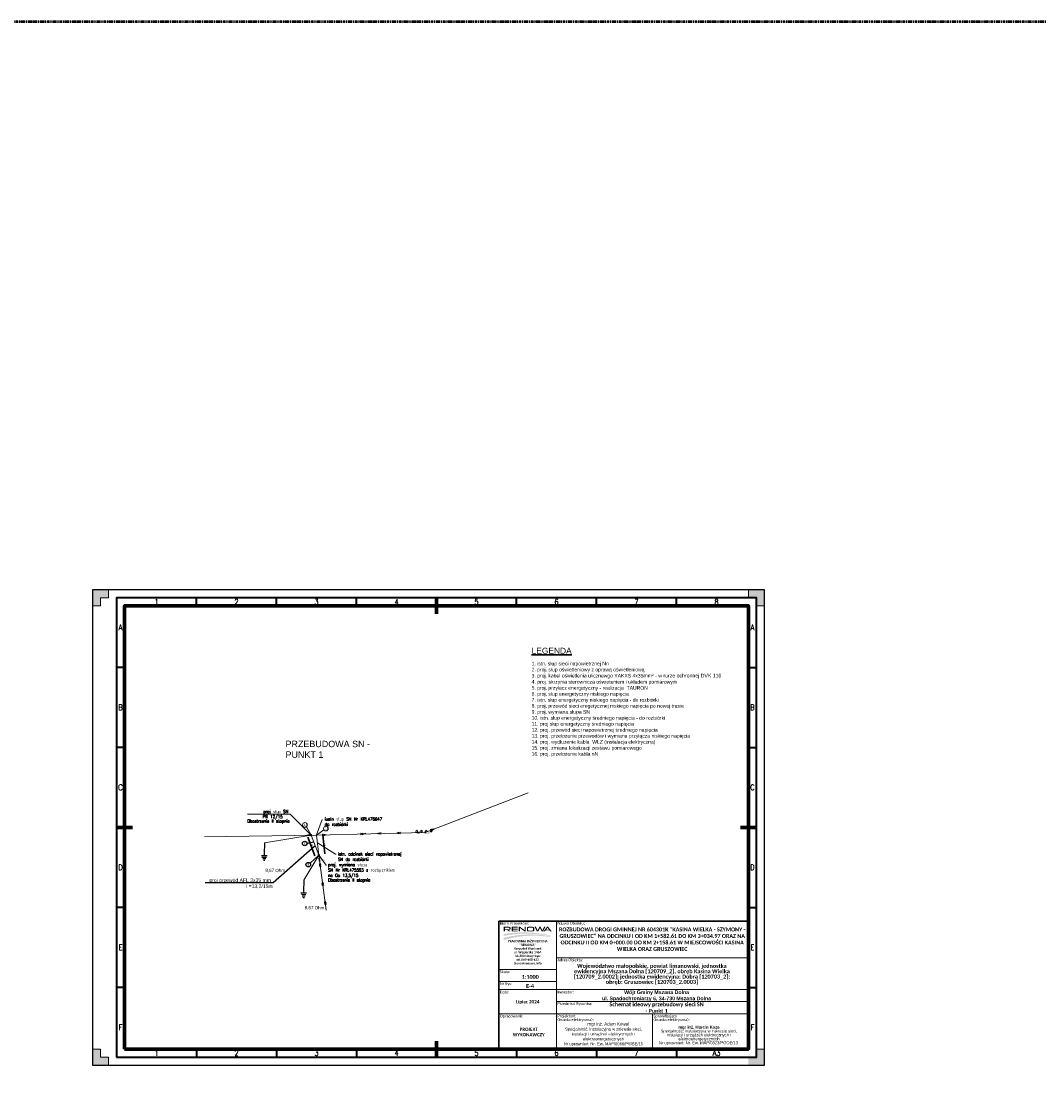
# Model space of a CAD drawing. Header units: metres. Extents: x 7168 to 12828, y 1523 to 3619.
# Tile 49 of 133: x 8913 to 9549, y 2518 to 3191. Entities that reach past the tile are written whole.
import ezdxf
from ezdxf import colors
from ezdxf.entities.mleader import LeaderData, LeaderLine
from ezdxf.enums import TextEntityAlignment as Align
from ezdxf.math import Vec2, Vec3

# ---------------------------------------------------------------- set-up
doc = ezdxf.new("R2010")
doc.units = ezdxf.units.M
doc.linetypes.add('DASHDOT', pattern=[1, 0.5, -0.25, 0, -0.25])
doc.linetypes.add('DGN Style 2', pattern=[3.921133, 2.35268, -1.568453])
for name, color, linetype, lineweight in [('0_ramka', 7, 'Continuous', 0), ('5_urz bezp ruchu pionowa', 216, 'Continuous', 30), ('CP_FRAME', 217, 'Continuous', 70), ('CP_FRCENTR', 217, 'Continuous', 70), ('CP_FRMARK', 253, 'Continuous', 15), ('CP_FRREF', 251, 'Continuous', 35), ('CP_LINENORM', 251, 'Continuous', 25), ('CP_TEXTNORM', 53, 'Continuous', 25), ('KTJZ01', 98, 'Continuous', 0), ('OTZK - Zadrzewienie lub zakrzewienie', 7, 'Continuous', 0), ('proj. słupy', 1, 'Continuous', 30), ('PRZEBUDOWA SIECI', 1, 'DGN Style 2', 13), ('RTPW02', 98, 'Continuous', 0), ('SUEP_C - Przewód elektroenergetyczny średniego napięcia', 7, 'Continuous', 0), ('SUSM04_01_E', 250, 'Continuous', 0), ('słupy', 250, 'Continuous', 25), ('UEEPA_512', 250, 'Continuous', 0), ('uziemniki', 250, 'Continuous', 25)]:
    doc.layers.add(name, color=color, linetype=linetype, lineweight=lineweight)
doc.layers.add('AL 4x25', color=250, linetype='Continuous')
doc.layers.add('atrybuty', color=5, linetype='Continuous')
doc.styles.add('courier', font='arial.ttf')
doc.styles.add('CP_TXT', font='ROMANS.SHX')
doc.styles.add('CP_TXTCON', font='ROMANS.SHX', dxfattribs={"width": 0.8})
doc.styles.get("Standard").update_dxf_attribs({"font": 'arial.ttf'})
doc.styles.add('Style-Arial', font='arial.ttf')
doc.styles.add('Style-txt', font='txt.shx')
doc.styles.add('Stytuacja', font='arial.ttf', dxfattribs={"height": 0.85})
doc.dimstyles.new('1 500 (Arial 0.85)', dxfattribs={"dimtxt": 0.85, "dimasz": 0.425, "dimexe": 0.34, "dimexo": 0.425, "dimgap": 0.425, "dimtad": 1, "dimzin": 11, "dimdsep": 46, "dimtxsty": 'Style-Arial', "dimcen": 0.09, "dimse1": 1, "dimse2": 1, "dimclrd": 256, "dimclre": 256, "dimadec": 1, "dimazin": 1, "dimtfac": 1, "dimtofl": 0, "dimtmove": 0, "dimatfit": 3, "dimfxl": 0, "dimfrac": 2, "dimtzin": 11, "dimlwd": -1, "dimlwe": -1, "dimarcsym": 0})

# ---------------------------------------------------------------- blocks, each defined once
blk = doc.blocks.new('CP_TEXTREFA3')
for p, q in [((-350, 282), (-350, 287)), ((-300, 282), (-300, 287)), ((-250, 282), (-250, 287)), ((-200, 287), (-200, 282)), ((-150, 282), (-150, 287)), ((-100, 282), (-100, 287)), ((-50, 282), (-50, 287)), ((-395, 243.5), (-400, 243.5)), ((-5, 243.5), (0, 243.5)), ((-395, 193.5), (-400, 193.5)), ((-5, 193.5), (0, 193.5)), ((-400, 143.5), (-395, 143.5)), ((-5, 143.5), (0, 143.5)), ((-395, 93.5), (-400, 93.5)), ((-5, 93.5), (0, 93.5)), ((-395, 43.5), (-400, 43.5)), ((-5, 43.5), (0, 43.5)), ((-350, 5), (-350, 0)), ((-300, 5), (-300, 0)), ((-250, 5), (-250, 0)), ((-200, 5), (-200, 0)), ((-150, 5), (-150, 0)), ((-100, 5), (-100, 0)), ((-50, 5), (-50, 0))]:
    blk.add_line(p, q)
for points in [[(-400, 0), (0, 0), (0, 287), (-400, 287)], [(-395, 5), (-5, 5), (-5, 282), (-395, 282)]]:
    blk.add_lwpolyline(points, close=True)
at = {"layer": 'CP_TEXTNORM', "linetype": 'ByBlock', "style": 'CP_TXTCON', "width": 0.8}
for s, p in [('1', (-375, 284.5)), ('2', (-325, 284.5)), ('3', (-275, 284.5)), ('4', (-225, 284.5)), ('5', (-175, 284.5)), ('6', (-125, 284.5)), ('7', (-75, 284.5)), ('8', (-25, 284.5)), ('A', (-397.5, 268.5)), ('A', (-2.5, 268.5)), ('B', (-397.5, 218.5)), ('B', (-2.5, 218.5)), ('C', (-2.5, 168.5)), ('D', (-397.5, 118.5)), ('D', (-2.5, 118.5)), ('E', (-397.5, 68.5)), ('E', (-2.5, 68.5)), ('F', (-397.5, 18.5)), ('F', (-2.5, 18.5)), ('1', (-375, 2.5)), ('2', (-325, 2.5)), ('3', (-275, 2.5)), ('4', (-225, 2.5)), ('5', (-175, 2.5)), ('6', (-125, 2.5)), ('7', (-75, 2.5)), ('A3', (-25, 2.5))]:
    blk.add_text(s, height=3.5, dxfattribs=at).set_placement(p, align=Align.MIDDLE)
at = {"layer": 'CP_TEXTNORM', "style": 'CP_TXT'}
blk.add_text('C', height=3.5, dxfattribs=at).set_placement((-397.5, 168.5), align=Align.MIDDLE)
blk = doc.blocks.new('2d_iso_5457_a3_zp5y')
at = {"layer": 'CP_FRMARK'}
for points in [[(10, 292), (10, 297), (0, 297), (0, 287), (5, 287), (5, 292)], [(415, 292), (415, 287), (420, 287), (420, 297), (410, 297), (410, 292)], [(5, 5), (5, 10), (0, 10), (0, 0), (10, 0), (10, 5)], [(415, 5), (410, 5), (410, 0), (415, 0), (420, 0), (420, 5), (420, 10), (415, 10)]]:
    blk.add_hatch(color=256, dxfattribs=at).paths.add_polyline_path(points)
blk.add_lwpolyline([(20, 10), (410, 10), (410, 287), (20, 287)], close=True)
at = {"layer": 'CP_FRCENTR'}
for p, q in [((215, 292), (215, 282)), ((15, 148.5), (25, 148.5)), ((415, 148.5), (405, 148.5)), ((215, 15), (215, 5))]:
    blk.add_line(p, q, dxfattribs=at)
at = {"layer": 'CP_FRMARK'}
for p, q in [((10, 297), (0, 297)), ((0, 297), (0, 287)), ((10, 292), (10, 297)), ((410, 292), (410, 297)), ((410, 297), (420, 297)), ((420, 297), (420, 287)), ((5, 292), (10, 292)), ((5, 287), (5, 292)), ((415, 292), (410, 292)), ((415, 287), (415, 292)), ((0, 287), (5, 287)), ((420, 287), (415, 287)), ((0, 0), (0, 10)), ((0, 10), (5, 10)), ((5, 10), (5, 5)), ((415, 10), (415, 5)), ((420, 10), (415, 10)), ((420, 0), (420, 10)), ((10, 0), (0, 0)), ((5, 5), (10, 5)), ((10, 5), (10, 0)), ((415, 5), (410, 5)), ((410, 0), (420, 0))]:
    blk.add_line(p, q, dxfattribs=at)
at = {"layer": 'CP_LINENORM', "linetype": 'Continuous'}
blk.add_lwpolyline([(0, 0), (420, 0), (420, 297), (0, 297)], close=True, dxfattribs=at)
at = {"layer": 'CP_FRREF'}
blk.add_blockref('CP_TEXTREFA3', (415, 5), dxfattribs=at)
blk = doc.blocks.new('*U67')
at = {"layer": 'słupy'}
h = blk.add_hatch(color=7, dxfattribs=at)
edge = h.paths.add_edge_path()
edge.add_arc((0, 0), 2461, 0, 360)
edge = h.paths.add_edge_path(flags=16)
edge.add_arc((0, 0), 1478, 0, 360)
h = blk.add_hatch(color=7, dxfattribs=at)
h.set_gradient(color1=(255, 255, 255), tint=0.41, name='CYLINDER')
edge = h.paths.add_edge_path()
edge.add_arc((0, 0), 1478, 0, 360)
at = {"layer": 'proj. słupy'}
for radius in [2461, 1478]:
    blk.add_circle((0, 0), radius, dxfattribs=at)
at = {"layer": 'słupy'}
blk.add_circle((0, 0), 2461, dxfattribs=at)
blk = doc.blocks.new('*D69')
at = {"layer": '5_urz bezp ruchu pionowa', "linetype": 'Continuous'}
blk.add_line((9101.32, 2682.61), (9102.67, 2670.94), dxfattribs=at)
at = {"layer": '5_urz bezp ruchu pionowa'}
for points in [[(9101.39, 2682.62), (9101.25, 2682.61), (9101.28, 2683.04)], [(9102.6, 2670.93), (9102.74, 2670.95), (9102.72, 2670.52)]]:
    blk.add_solid(points, dxfattribs=at)
at = {"layer": 'Defpoints', "color": 0}
for p in [(9097.45, 2682.6), (9098.89, 2670.08), (9102.72, 2670.52)]:
    blk.add_point(p, dxfattribs=at)
at = {"layer": '5_urz bezp ruchu pionowa', "color": 0, "lineweight": -2, "insert": (9102.85, 2676.87), "char_height": 0.85, "attachment_point": 5, "rotation": 276.5611, "style": 'Style-Arial'}
blk.add_mtext('12.6', dxfattribs=at)
blk = doc.blocks.new('*D70')
at = {"layer": '5_urz bezp ruchu pionowa', "linetype": 'Continuous'}
blk.add_line((9096.4, 2669.65), (9092.01, 2681.27), dxfattribs=at)
at = {"layer": '5_urz bezp ruchu pionowa'}
for points in [[(9092.08, 2681.3), (9091.95, 2681.25), (9091.86, 2681.67)], [(9096.33, 2669.62), (9096.47, 2669.67), (9096.55, 2669.25)]]:
    blk.add_solid(points, dxfattribs=at)
at = {"layer": 'Defpoints', "color": 0}
for p in [(9091.86, 2681.67), (9094.18, 2682.55), (9098.87, 2670.13)]:
    blk.add_point(p, dxfattribs=at)
at = {"layer": '5_urz bezp ruchu pionowa', "color": 0, "lineweight": -2, "insert": (9095.01, 2675.76), "char_height": 0.85, "attachment_point": 5, "rotation": 290.68138, "style": 'Style-Arial'}
blk.add_mtext('13.28', dxfattribs=at)
blk = doc.blocks.new('*U68')
at = {"layer": 'uziemniki', "color": 1}
for p, q in [((0, 0), (0, -7069)), ((-1783, -7935), (1783, -7935)), ((-1381, -8843), (1381, -8843)), ((-948, -9818), (948, -9818)), ((-516, -10793), (516, -10793)), ((0, -7069), (0, -7935))]:
    blk.add_line(p, q, dxfattribs=at)
at = {"layer": 'atrybuty', "color": 5, "flags": 2}
blk.add_attdef('PROJ.', text='', height=2000, dxfattribs=at).set_placement((-515, -15414), align=Align.BOTTOM_CENTER)
blk.add_attdef('R<', text='', height=2000, dxfattribs=at).set_placement((-653, -18174), align=Align.RIGHT)
at = {"layer": 'atrybuty', "color": 5, "flags": 4}
blk.add_attdef('R', (820, -18128), '', height=2000, dxfattribs=at)
blk = doc.blocks.new('RENOWA_1')
at = {"linetype": 'Continuous', "lineweight": -2}
h = blk.add_hatch(color=7, dxfattribs=at)
edge = h.paths.add_edge_path()
edge.add_ellipse((0.068, 0.151), major_axis=(-0.0191, 0), ratio=0.735318, start_angle=180, end_angle=270)
edge.add_line((0.068, 0.165), (0.014, 0.165))
edge.add_line((0.014, 0.165), (-0.001, 0.165))
edge.add_line((-0.001, 0.165), (-0.001, 0.107))
edge.add_line((-0.001, 0.107), (0.014, 0.107))
edge.add_line((0.014, 0.107), (0.014, 0.126))
edge.add_line((0.014, 0.126), (0.04, 0.126))
edge.add_line((0.04, 0.126), (0.067, 0.107))
edge.add_line((0.067, 0.107), (0.089, 0.107))
edge.add_line((0.089, 0.107), (0.06, 0.126))
edge.add_line((0.06, 0.126), (0.065, 0.126))
edge.add_ellipse((0.065, 0.14), major_axis=(0.0215, 0), ratio=0.650164, start_angle=270, end_angle=360)
edge.add_line((0.087, 0.14), (0.087, 0.151))
h.paths.add_polyline_path([(0.071, 0.148), (0.071, 0.141, -0.414214), (0.065, 0.135), (0.014, 0.135), (0.014, 0.154), (0.065, 0.154, -0.414214)], flags=16)
for points in [[(0.099, 0.107), (0.099, 0.118), (0.099, 0.154), (0.099, 0.165), (0.176, 0.165), (0.176, 0.154), (0.115, 0.154), (0.115, 0.141), (0.174, 0.141), (0.174, 0.131), (0.115, 0.131), (0.115, 0.118), (0.176, 0.118), (0.176, 0.107)], [(0.188, 0.107), (0.188, 0.165), (0.203, 0.165), (0.205, 0.165), (0.26, 0.123), (0.26, 0.165), (0.275, 0.165), (0.275, 0.107), (0.26, 0.107), (0.26, 0.107), (0.203, 0.15), (0.203, 0.107)], [(0.431, 0.107), (0.414, 0.107), (0.385, 0.165), (0.403, 0.165), (0.423, 0.12), (0.445, 0.165), (0.461, 0.165), (0.483, 0.12), (0.503, 0.165), (0.521, 0.165), (0.492, 0.107), (0.475, 0.107), (0.453, 0.15)]]:
    blk.add_hatch(color=7, dxfattribs=at).paths.add_polyline_path(points)
h = blk.add_hatch(color=7, dxfattribs=at)
edge = h.paths.add_edge_path()
edge.add_ellipse((0.363, 0.152), major_axis=(0.0179, 0), ratio=0.715756, start_angle=0, end_angle=90)
edge.add_line((0.363, 0.165), (0.307, 0.165))
edge.add_ellipse((0.307, 0.152), major_axis=(-0.0179, 0), ratio=0.715756, start_angle=270, end_angle=360)
edge.add_line((0.289, 0.152), (0.289, 0.12))
edge.add_ellipse((0.307, 0.12), major_axis=(-0.0179, 0), ratio=0.715756, start_angle=0, end_angle=90)
edge.add_line((0.307, 0.107), (0.363, 0.107))
edge.add_ellipse((0.363, 0.12), major_axis=(0.0179, 0), ratio=0.715756, start_angle=270, end_angle=360)
edge.add_line((0.381, 0.12), (0.381, 0.152))
edge = h.paths.add_edge_path(flags=16)
edge.add_ellipse((0.359, 0.147), major_axis=(-0.00672, 0), ratio=0.945371, start_angle=180, end_angle=270, ccw=False)
edge.add_line((0.366, 0.147), (0.366, 0.125))
edge.add_ellipse((0.359, 0.125), major_axis=(-0.00672, 0), ratio=0.945371, start_angle=90, end_angle=180, ccw=False)
edge.add_line((0.359, 0.118), (0.311, 0.118))
edge.add_ellipse((0.311, 0.125), major_axis=(0.00672, 0), ratio=0.945371, start_angle=188.4872, end_angle=270, ccw=False)
edge.add_line((0.304, 0.124), (0.304, 0.148))
edge.add_ellipse((0.311, 0.147), major_axis=(0.00672, 0), ratio=0.945371, start_angle=90, end_angle=171.5128, ccw=False)
edge.add_line((0.311, 0.154), (0.359, 0.154))
h = blk.add_hatch(color=7, dxfattribs=at)
h.paths.add_polyline_path([(0.496, 0.107), (0.54, 0.165), (0.556, 0.165), (0.6, 0.107), (0.582, 0.107), (0.572, 0.12), (0.548, 0.12), (0.524, 0.12), (0.514, 0.107)])
h.paths.add_polyline_path([(0.53, 0.129), (0.548, 0.154), (0.566, 0.129), (0.548, 0.129)], flags=16)
h = blk.add_hatch(color=7, dxfattribs=at)
h.set_gradient(rotation=270, tint=1, name='INVHEMISPHERICAL')
h.paths.add_polyline_path([(0.486, 0.066), (0.581, 0.053), (0.581, 0.059), (0.556, 0.064, 0.087432), (0.018, 0.078), (-0.001, 0.075), (-0.001, 0.052), (0.012, 0.054, -0.082937)])
h = blk.add_hatch(color=7, dxfattribs=at)
h.set_gradient(rotation=270, tint=1, name='INVHEMISPHERICAL')
h.paths.add_polyline_path([(0.496, 0.048), (0.581, 0.039), (0.581, 0.047), (0.553, 0.051, 0.10443), (0.017, 0.031), (-0.001, 0.027), (-0.001, 0), (0, 0, -0.100635)])

msp = doc.modelspace()

# ---------------------------------------------------------------- hatches: boundary and pattern name
at = {"layer": 'RTPW02', "linetype": 'Continuous', "lineweight": 13}
h = msp.add_hatch(color=250, dxfattribs=at)
edge = h.paths.add_edge_path()
edge.add_arc((9097.451, 2682.596), 0.045, 0, 360)
h = msp.add_hatch(color=250, dxfattribs=at)
edge = h.paths.add_edge_path()
edge.add_arc((9165.361, 2684.316), 0.045, 0, 360)
h = msp.add_hatch(color=250, dxfattribs=at)
edge = h.paths.add_edge_path()
edge.add_arc((9099.271, 2666.626), 0.045, 0, 360)
at = {"layer": 'SUSM04_01_E', "linetype": 'Continuous', "lineweight": 13}
h = msp.add_hatch(color=7, dxfattribs=at)
edge = h.paths.add_edge_path()
edge.add_arc((9097.451, 2682.596), 0.25, 0, 360)
h = msp.add_hatch(color=7, dxfattribs=at)
edge = h.paths.add_edge_path()
edge.add_arc((9165.361, 2684.316), 0.25, 0, 360)
h = msp.add_hatch(color=7, dxfattribs=at)
edge = h.paths.add_edge_path()
edge.add_arc((9098.901, 2670.048), 0.25, 0, 360)
h = msp.add_hatch(color=7, dxfattribs=at)
edge = h.paths.add_edge_path()
edge.add_arc((9099.271, 2666.626), 0.25, 0, 360)

# ---------------------------------------------------------------- linework, layer by layer
at = {"color": 1, "lineweight": 20}
for p, q in [((9091.072, 2687.783), (9094.192, 2682.626)), ((9102.113, 2685.908), (9097.511, 2682.646))]:
    msp.add_line(p, q, dxfattribs=at)
at = {"color": 1}
for p, q in [((9091.512, 2677.556), (9095.757, 2678.396)), ((9098.85, 2670.116), (9093.396, 2665.017))]:
    msp.add_line(p, q, dxfattribs=at)
at = {"color": 6, "linetype": 'DASHDOT', "lineweight": 50}
msp.add_lwpolyline([(7167.922, 3191.04), (12827.852, 3191.04), (12827.852, 1523.068), (7167.922, 1523.068)], close=True, dxfattribs=at)
at = {"color": 1, "lineweight": 20}
for centre in [(9090.186, 2688.963), (9103.335, 2686.693)]:
    msp.add_circle(centre, 1.452, dxfattribs=at)
at = {"color": 1}
for centre in [(9090.079, 2677.362), (9092.278, 2664.132)]:
    msp.add_circle(centre, 1.452, dxfattribs=at)
at = {"layer": '0_ramka', "color": 7, "linetype": 'Continuous', "lineweight": 0}
for p, q in [((9247.424, 2628.908), (9247.424, 2554.908)), ((9367.424, 2605.933), (9247.424, 2605.933)), ((9247.424, 2598.532), (9211.424, 2598.532)), ((9247.424, 2591.199), (9211.424, 2591.199)), ((9367.424, 2586.02), (9211.424, 2586.021)), ((9367.424, 2578.688), (9247.424, 2578.688)), ((9367.424, 2570.908), (9211.424, 2570.909)), ((9307.424, 2570.908), (9307.424, 2548.908)), ((9247.424, 2554.908), (9247.424, 2548.908))]:
    msp.add_line(p, q, dxfattribs=at)
at = {"layer": '0_ramka', "color": 7, "linetype": 'Continuous', "lineweight": 30, "flags": 128}
msp.add_lwpolyline([(9211.424, 2628.908), (9367.424, 2628.908), (9367.424, 2548.908), (9211.424, 2548.908), (9211.424, 2628.908)], close=True, dxfattribs=at)
at = {"layer": '5_urz bezp ruchu pionowa', "color": 1, "linetype": 'Continuous', "lineweight": 13}
for p, q in [((9094.183, 2682.547), (9064.833, 2677.736)), ((9098.872, 2670.126), (9089.434, 2654.439))]:
    msp.add_line(p, q, dxfattribs=at)
at = {"layer": 'KTJZ01', "color": 250, "linetype": 'Continuous', "lineweight": 13}
for p, q in [((9126.39, 2683.294), (9124.945, 2682.892)), ((9128.317, 2683.83), (9126.872, 2683.428))]:
    msp.add_line(p, q, dxfattribs=at)
at = {"layer": 'OTZK - Zadrzewienie lub zakrzewienie', "color": 250, "linetype": 'Continuous', "lineweight": 13}
for centre in [(9163.058, 2685.112), (9169.058, 2685.112)]:
    msp.add_circle(centre, 0.5, dxfattribs=at)
for centre in [(9160.058, 2685.112), (9166.058, 2685.112)]:
    msp.add_arc(centre, 0.5, 318.590378, 221.409622, dxfattribs=at)
at = {"layer": 'PRZEBUDOWA SIECI', "color": 6, "linetype": 'Continuous', "lineweight": 13}
msp.add_line((9094.183, 2682.547), (9098.891, 2670.076), dxfattribs=at)
at = {"layer": 'PRZEBUDOWA SIECI', "color": 6, "linetype": 'Continuous', "lineweight": 13, "flags": 128}
for points in [[(9054.211, 2695.675), (9080.974, 2695.675)], [(9094.035, 2682.649), (9080.974, 2695.675)], [(9097.512, 2682.765), (9101.013, 2692.466)], [(9098.138, 2677.839), (9109.263, 2670.631)], [(9098.997, 2669.93), (9103.389, 2663.904)], [(9109.263, 2670.631), (9109.623, 2670.631)], [(9103.389, 2663.904), (9103.749, 2663.904)]]:
    msp.add_lwpolyline(points, dxfattribs=at)
at = {"layer": 'SUEP_C - Przewód elektroenergetyczny średniego napięcia', "color": 1, "linetype": 'Continuous', "lineweight": 13}
for p, q in [((9229.741, 2709.076), (9165.361, 2684.316)), ((9170.028, 2686.111), (9168.449, 2686.014)), ((9168.823, 2685.086), (9170.028, 2686.111)), ((9170.961, 2686.47), (9169.383, 2686.373)), ((9169.756, 2685.445), (9170.961, 2686.47)), ((9027.321, 2681.546), (9097.451, 2682.596)), ((9092.935, 2683.052), (9091.451, 2682.506)), ((9091.451, 2682.506), (9092.966, 2682.052)), ((9093.935, 2683.067), (9092.451, 2682.521)), ((9092.451, 2682.521), (9093.966, 2682.067)), ((9165.361, 2684.316), (9097.451, 2682.596)), ((9098.872, 2670.126), (9097.451, 2682.596)), ((9102.449, 2682.722), (9100.93, 2683.16)), ((9100.971, 2682.161), (9102.449, 2682.722)), ((9103.449, 2682.748), (9101.93, 2683.186)), ((9101.971, 2682.187), (9103.449, 2682.748)), ((9126.441, 2683.33), (9124.922, 2683.768)), ((9124.963, 2682.769), (9126.441, 2683.33)), ((9127.441, 2683.355), (9125.922, 2683.793)), ((9125.963, 2682.794), (9127.441, 2683.355)), ((9126.441, 2683.33), (9127.441, 2683.355)), ((9136.849, 2684.118), (9135.37, 2683.556)), ((9135.37, 2683.556), (9136.89, 2683.118)), ((9137.848, 2684.143), (9136.37, 2683.582)), ((9136.37, 2683.582), (9137.889, 2683.144)), ((9148.845, 2684.421), (9147.367, 2683.86)), ((9147.367, 2683.86), (9148.886, 2683.422)), ((9149.844, 2684.447), (9148.366, 2683.885)), ((9148.366, 2683.885), (9149.886, 2683.448)), ((9160.841, 2684.725), (9159.363, 2684.164)), ((9160.362, 2684.189), (9159.363, 2684.164)), ((9159.363, 2684.164), (9160.882, 2683.726)), ((9161.841, 2684.751), (9160.362, 2684.189)), ((9160.362, 2684.189), (9161.882, 2683.751)), ((9098.685, 2668.297), (9099.235, 2667.223)), ((9103.548, 2635.767), (9098.891, 2670.076)), ((9099.033, 2668.344), (9099.1, 2668.214)), ((9099.1, 2668.214), (9099.124, 2668.357)), ((9099.1, 2668.214), (9099.235, 2667.223)), ((9099.473, 2665.489), (9099.206, 2663.931)), ((9099.235, 2667.223), (9099.437, 2668.4)), ((9099.609, 2664.499), (9099.473, 2665.489)), ((9100.195, 2664.082), (9099.473, 2665.489)), ((9099.609, 2664.499), (9099.342, 2662.94)), ((9100.33, 2663.092), (9099.609, 2664.499)), ((9101.103, 2653.601), (9100.836, 2652.042)), ((9101.239, 2652.61), (9100.972, 2651.051)), ((9101.239, 2652.61), (9101.103, 2653.601)), ((9101.825, 2652.194), (9101.103, 2653.601)), ((9101.961, 2651.203), (9101.239, 2652.61)), ((9102.733, 2641.712), (9102.466, 2640.153)), ((9102.869, 2640.721), (9102.602, 2639.163)), ((9102.869, 2640.721), (9102.733, 2641.712)), ((9103.455, 2640.305), (9102.733, 2641.712)), ((9103.591, 2639.314), (9102.869, 2640.721))]:
    msp.add_line(p, q, dxfattribs=at)
at = {"layer": 'SUSM04_01_E', "color": 250, "linetype": 'Continuous', "lineweight": 13}
for centre in [(9097.451, 2682.596), (9165.361, 2684.316), (9099.271, 2666.626)]:
    msp.add_circle(centre, 0.25, dxfattribs=at)
at = {"layer": 'UEEPA_512', "color": 250, "linetype": 'Continuous', "lineweight": 13}
for p, q in [((9098.918, 2669.827), (9098.973, 2669.33)), ((9099.012, 2668.972), (9099.067, 2668.475)), ((9099.094, 2668.227), (9099.149, 2667.73)), ((9099.189, 2667.371), (9099.243, 2666.874))]:
    msp.add_line(p, q, dxfattribs=at)

# ---------------------------------------------------------------- block references
at = {"color": 7, "linetype": 'Continuous', "lineweight": 0, "ltscale": 1000, "xscale": 50.00000000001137, "yscale": 50.00000000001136, "zscale": 50.00000000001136}
msp.add_blockref('RENOWA_1', (9214.464, 2617.037), dxfattribs=at)
at = {"layer": 'AL 4x25', "xscale": 0.0001249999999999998, "yscale": 0.0001249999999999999, "zscale": 0.0001249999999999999, "rotation": 276.527742}
for p in [(9094.183, 2682.547), (9098.891, 2670.076)]:
    msp.add_blockref('*U67', p, dxfattribs=at)
at = {"layer": 'AL 4x25'}
ref = msp.add_blockref('*U68', (9064.833, 2677.736), dxfattribs=dict(at, xscale=0.001, yscale=0.001, zscale=0.001, rotation=359.3916215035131))
ref.add_attrib('R', '8,67 Ohm', (9065.46, 2659.6), dxfattribs={"layer": 'atrybuty', "color": 5, "height": 2, "rotation": 359.391622, "flags": 4})
ref = msp.add_blockref('*U68', (9089.434, 2654.439), dxfattribs=dict(at, xscale=0.001, yscale=0.001, zscale=0.001, rotation=359.3916215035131))
ref.add_attrib('R', '8,67 Ohm', (9090.061, 2636.303), dxfattribs={"layer": 'atrybuty', "color": 5, "height": 2, "rotation": 359.391622, "flags": 4})
at = {"layer": 'CP_FRAME'}
msp.add_blockref('2d_iso_5457_a3_zp5y', (8957.424, 2538.908), dxfattribs=at)

# ---------------------------------------------------------------- texts
at = {"lineweight": 30, "ltscale": 100, "insert": (9231.88, 2799.68), "char_height": 1.5, "width": 116.91458, "attachment_point": 1}
msp.add_mtext('{\\H2.5x;\\LLEGENDA \\P\\pt0;\\Ftxt|c238;\\H0.4x;\\P\\fArial|b0|i0|c238|p34;\\H1.4999x;\\l1. istn. słup sieci napowietrznej Nn\\H1.0001x; \\P\\H0.9999x;2. proj. słup oświetleniowy z oprawą oświetleniową\\P3. proj. kabel oświetlenia ulicznewgo YAKXS 4x35\\H1.0256x;mm² - w rurze ochronnej DVK 110\\P4. \\H0.97498x;\\C0;proj. skrzynia sterownicza oświeteniem i układem pomiarowym\\P5. proj. przyłacz energetyczny - realizacja  TAURON\\P6. proj. słup energetyczny niskiego napięcia\\P7. istn. słup energetyczny niskiego napięcia - do rozbiórki\\P8. proj. przewód sieci enrgetycznej niskiego napięcia po nowej trasie\\P9. proj. wymiana słupa SN\\P10. istn. słup energetyczny średniego napięcia - do rozbiórki\\P11. proj słup energetyczny średniego napięcia\\P12. proj. przewód sieci napowietrznej średniego napięcia\\P13. proj. przełożenie przewodów i wymiana przyłącza niskiego napięcia\\P14. proj. wydłużenie kabla  WLZ (instalacja elektryczna)\\P15. proj. zmiana lokalizacji zestawu pomiarowego\\P16. proj. przełożenie kabla nN}', dxfattribs=at)
at = {"color": 1, "lineweight": 20, "char_height": 1.5, "width": 1.10785, "attachment_point": 1}
for s, insert in [('\\H1x;\\W0.75;11', (9089.632, 2689.746)), ('\\H1x;\\W0.75;10', (9102.781, 2687.477))]:
    msp.add_mtext(s, dxfattribs=dict(at, insert=insert))
at = {"color": 1, "char_height": 1.5, "width": 1.10785, "attachment_point": 1}
for s, insert in [('\\H1x;\\W0.75;12', (9089.525, 2678.145)), ('\\H1x;\\W0.75;9', (9091.724, 2664.915))]:
    msp.add_mtext(s, dxfattribs=dict(at, insert=insert))
at = {"color": 7, "lineweight": 13, "rotation": 359.99974, "style": 'courier'}
for s, insert, char_height, width, attachment_point in [('\\fCalibri|b0|i0|c238238|p39;Biuro Projektów:', (9212.024, 2628.443), 1.71093, 40.89129, 1), ('\\P\\P\\fCalibri|b1|i0|c238238|p39;\\H0.6x;PRACOWNIA INŻYNIERYJNA "RENOWA"\\PKrzysztof Waniczek\\Pul. Węgierska 146A\\P33-300 Nowy Sącz\\Ptel.693-468-132\\Pbiuro@renowa.info', (9229.424, 2624.745), 2.31147, 30.4546, 2)]:
    msp.add_mtext(s, dxfattribs=dict(at, insert=insert, char_height=char_height, width=width, attachment_point=attachment_point))
at = {"color": 7, "lineweight": 13, "insert": (9246.64, 2565.619), "char_height": 2, "width": 60, "attachment_point": 1, "style": 'courier'}
msp.add_mtext('\\pi18.623;{\\fArial Narrow|b0|i0|c238|p34;  mgr inż. Adam Kowal\\P\\pi6.1846;\\fArial|b0|i0|c238|p34;\\H0.9167x;\\C256;Specjalność: instalacyjna w zakresie sieci,\\P\\pi10.243;instalacji i urządzeń elektrycznych i \\P\\pi17.321;elektroenergetycznych\\P\\pi5.3804;Nr uprawnień: Nr. Ew. MAP/0066/PWBE/15\\P}', dxfattribs=at)
at = {"color": 7, "lineweight": 13, "insert": (9311.465, 2563.536), "char_height": 2, "width": 49.77348, "attachment_point": 1, "line_spacing_factor": 0.8, "style": 'courier'}
msp.add_mtext('\\pi12.201;{\\fArial|b1|i0|c238|p34;\\H0.9167x;\\C256;mgr inż. Marcin Koza\\P\\pi1.0713;\\fArial|b0|i0|c238|p34;Specjalność: instalacyjna w zakresie sieci,\\P\\pi5.1295;instalacji i urządzeń elektrycznych i \\P\\pi12.207;elektroenergetycznych\\P\\pi0;Nr uprawnień: Nr. Ew. MAP/0323/POOE/13}', dxfattribs=at)
at = {"layer": '0_ramka', "color": 7, "lineweight": 0, "rotation": 359.999778}
for s, insert, char_height, width, attachment_point, style in [('\\fCalibri|b0|i0|c238238|p39;Nazwa Obiektu:', (9248.024, 2628.43), 1.71093, 40.89129, 1, 'courier'), ('\\pt0.0782141;\\fCalibri|b1|i0|c238238|p39;ROZBUDOWA DROGI GMINNEJ NR 604301K "KASINA WIELKA - SZYMONY - GRUSZOWIEC" NA ODCINKU I OD KM 1+582.61 DO KM 3+034.97 ORAZ NA ODCINKU II OD KM 0+000.00 DO KM 2+158.61 W MIEJSCOWOŚCI KASINA WIELKA ORAZ GRUSZOWIEC', (9307.248, 2617.523), 2.44419, 117.97047, 5, 'Stytuacja'), ('\\fCalibri|b0|i0|c238238|p39;Adres Obiektu:', (9248.024, 2605.455), 1.71093, 40.89129, 1, 'courier'), ('\\fCalibri|b0|i0|c238238|p39;Skala:', (9212.024, 2598.054), 1.71093, 40.89129, 1, 'courier'), ('{\\fCalibri|b1|i0|c158|p39;1:1000}', (9231.036, 2594.008), 2.44419, 19.44312, 5, 'courier'), ('\\fCalibri|b0|i0|c238238|p39;Nr Rys:', (9212.024, 2590.596), 1.71093, 40.89129, 1, 'courier'), ('\\fCalibri|b0|i0|c238238|p39;Data:', (9212.024, 2585.413), 1.71093, 40.89129, 1, 'courier'), ('{\\fCalibri|b1|i0|c158|p39;E-4}', (9230.914, 2588.328), 2.44419, 12.10744, 5, 'Stytuacja'), ('\\fCalibri|b0|i0|c238238|p39;Inwestor:', (9248.024, 2585.421), 1.71093, 40.89129, 1, 'courier'), ('\\P\\fArial|b1|i0|c238238|p39;Wójt Gminy Mszana Dolna\\Pul. Spadochroniarzy 6, 34-730 Mszana Dolna', (9309.985, 2584.073), 2.32198, 91.84384, 5, 'Stytuacja'), ('\\fCalibri|b1|i0|c238238|p39;Lipiec 2024', (9229.424, 2578.225), 2.03682, 32.8438, 5, 'Stytuacja'), ('\\fCalibri|b0|i0|c238238|p39;Przedmiot Rysunku:', (9248.024, 2578.21), 1.71093, 40.89129, 1, 'courier'), ('\\pt0.035441;{\\fCalibri|b1|i0|c238|p39;Schemat ideowy przebudowy sieci SN\\P- Punkt 1}', (9309.985, 2574.798), 2.44419, 96.67773, 5, 'courier'), ('\\fCalibri|b0|i0|c238238|p39;Opracowanie', (9212.024, 2570.344), 1.71093, 40.89129, 1, 'courier'), ('{\\fCalibri|b1|i0|c158|p39;PROJEKT\\PWYKONAWCZY}', (9230.065, 2559.574), 2.03682, 32.8438, 5, 'Stytuacja')]:
    msp.add_mtext(s, dxfattribs=dict(at, insert=insert, char_height=char_height, width=width, attachment_point=attachment_point, style=style))
at = {"layer": '0_ramka', "color": 7, "lineweight": 0, "rotation": 359.999778, "line_spacing_factor": 0.8, "style": 'courier'}
for s, insert, char_height, width, attachment_point in [('\\fCalibri|b1|i0|c238238|p39;Województwo małopolskie, powiat limanowski, jednostka ewidencyjna Mszana Dolna [120709_2], obręb Kasina Wielka [120709_2.0002]; jednostka ewidencyjna: Dobra [120703_2]; obręb: Gruszowiec [120703_2.0003]', (9307.075, 2595.571), 2.5, 107.07528, 5), ('{\\fCalibri|b0|i0|c158|p39;Projektant\\P(branża elektryczna):}', (9248.024, 2570.431), 1.71093, 40.89129, 1), ('{\\fCalibri|b0|i0|c158|p39;Sprawdzający\\P(branża elektryczna):}', (9308.024, 2570.43), 1.71093, 40.89129, 1)]:
    msp.add_mtext(s, dxfattribs=dict(at, insert=insert, char_height=char_height, width=width, attachment_point=attachment_point))
at = {"layer": '5_urz bezp ruchu pionowa', "color": 7, "linetype": 'Continuous', "lineweight": 13, "insert": (9078.072, 2741.568), "char_height": 4, "width": 68.5076, "attachment_point": 1}
msp.add_mtext('PRZEBUDOWA SN - PUNKT 1', dxfattribs=at)
at = {"layer": 'PRZEBUDOWA SIECI', "color": 6, "linetype": 'Continuous', "lineweight": 13, "style": 'Style-txt', "width": 0.75}
for s, p in [('Obostrzenie II stopnia', (9054.207, 2692.39)), ('PR 12/15', (9063.836, 2695.123)), ('proj słup SN', (9064.169, 2698.341)), ('iustn słup SN Nr KRL476647', (9102.633, 2693.666)), ('do rozbiórki', (9102.633, 2690.333)), ('istn. odcinek sieci napowietrznej', (9110.883, 2671.831)), ('proj. wymiana słupa', (9104.649, 2665.104)), ('SN do rozbiórki', (9110.883, 2668.498)), ('SN Nr KRL475593 z rozłącznikiem', (9104.649, 2661.771)), ('na Oo 13,5/15', (9104.649, 2658.438)), ('Obostrzenie II stopnia', (9104.649, 2655.546))]:
    msp.add_text(s, height=2, dxfattribs=at).set_placement(p, align=Align.TOP_LEFT)
at = {"layer": 'RTPW02', "color": 250, "linetype": 'Continuous', "lineweight": 13, "char_height": 0.75, "attachment_point": 7, "line_spacing_factor": 0.72}
for s, insert in [('\\FKRENTZ_1250;\\Q12;\\H1x;\\W0.8; 610.77', (9164.919, 2683.306)), ('\\FKRENTZ_1250;\\Q12;\\H1x;\\W0.8; 604.26', (9099.271, 2666.626))]:
    msp.add_mtext(s, dxfattribs=dict(at, insert=insert))

# ---------------------------------------------------------------- dimensions: what is measured, and where the dimension line sits
at = {"layer": '5_urz bezp ruchu pionowa', "color": 7, "linetype": 'Continuous', "lineweight": -2}
for p1, p2, distance, override, picture, middle in [((9098.872, 2670.126), (9094.183, 2682.547), 2.482, {"dimtxsty": 'Style-Arial', "dimclrt": 0, "dimfrac": 0}, '*D70', (9095.01, 2675.763)), ((9097.451, 2682.596), (9098.891, 2670.076), 3.85, {"dimclrt": 0, "dimfrac": 0}, '*D69', (9102.848, 2676.874))]:
    dim = msp.add_aligned_dim(p1=p1, p2=p2, distance=distance, dimstyle='1 500 (Arial 0.85)', override=override, dxfattribs=at)
    dim.commit()
    dim.dimension.update_dxf_attribs({"geometry": picture, "text_midpoint": middle})

# ---------------------------------------------------------------- leaders
at = {"layer": '5_urz bezp ruchu pionowa', "color": 6, "linetype": 'Continuous', "lineweight": 0}
ml = msp.add_multileader_mtext('Standard', dxfattribs=at)
ml.set_content('proj przewód AFL 3x35 mm˛\\Pl =13,2/15m', color=6)
ml.set_leader_properties()
ml.build(insert=Vec2(0, 0))
ml.multileader.update_dxf_attribs({"text_right_attachment_type": 6, "dogleg_length": 0.36, "arrow_head_size": 0.18})
ctx = ml.context
ctx.base_point, ctx.char_height, ctx.arrow_head_size, ctx.landing_gap_size, ctx.plane_origin = Vec3(9031.029, 2654.181), 2.2498, 0.18, 0.09, Vec3(9096.651, 2676.009)
ctx.right_attachment, ctx.text_align_type = 6, 2
notes = []
notes.append((ctx, [(0, (1, 1, 0), (9070.427, 2652.827), (-1, 0), 0.36, [(0, [(9096.651, 2676.009)], 0, [])])]))
ctx.mtext.insert, ctx.mtext.alignment, ctx.mtext.flow_direction = Vec3(9069.977, 2655.534), 3, 5
for ctx, leaders in notes:
    for number, flags, end, landing, length, lines in leaders:
        leader = LeaderData()
        leader.index, (leader.has_last_leader_line, leader.has_dogleg_vector, leader.attachment_direction) = number, flags
        leader.last_leader_point, leader.dogleg_vector, leader.dogleg_length = Vec3(end), Vec3(landing), length
        for number, points, colour, breaks in lines:
            line = LeaderLine()
            line.index, line.vertices, line.color, line.breaks = number, Vec3.list(points), colors.encode_raw_color(colour), breaks
            leader.lines.append(line)
        ctx.leaders.append(leader)

doc.saveas('drawing.dxf')
